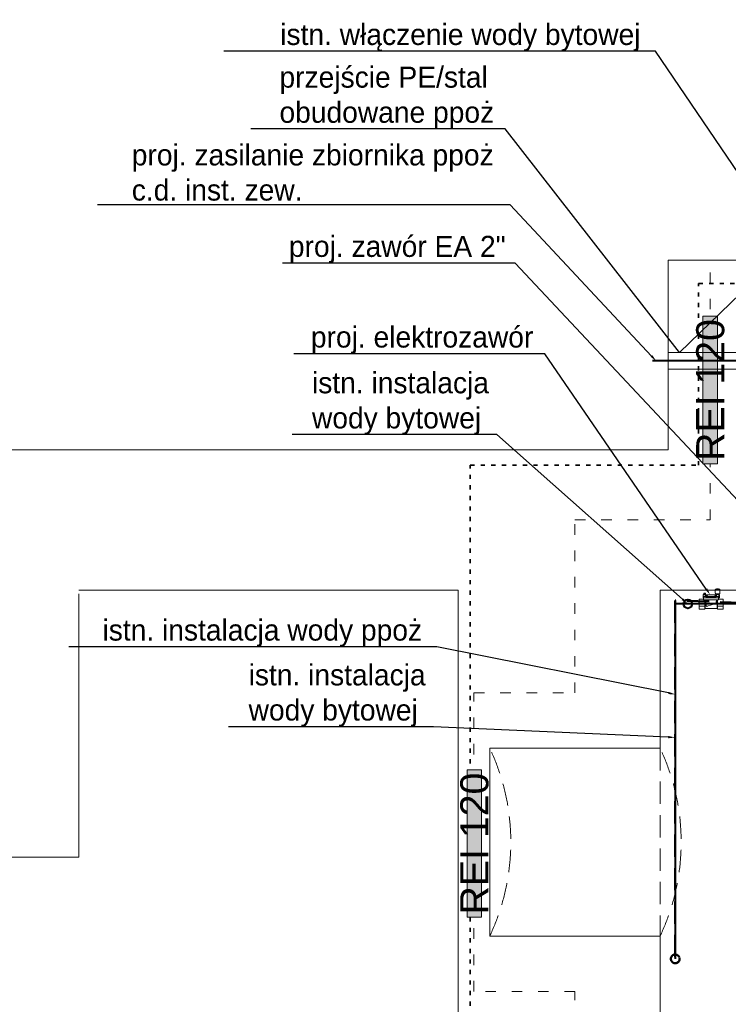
# Model space of a CAD drawing. Header units: millimetres. Extents: x 19422 to 119122, y -6876 to 97602.
# Tile 9 of 35: x 43535 to 47570, y 5244 to 10852. Entities that reach past the tile are written whole.
import ezdxf
from ezdxf import colors
from ezdxf.entities.mleader import LeaderData, LeaderLine
from ezdxf.enums import TextEntityAlignment as Align
from ezdxf.math import Vec2, Vec3

# ---------------------------------------------------------------- set-up
doc = ezdxf.new("R2010")
doc.units = ezdxf.units.MM
doc.linetypes.add('PT_IS_01_RZUT PIWNICY$0$DASHED', pattern=[19.05, 12.7, -6.35])
doc.linetypes.add('PT_IS_01_RZUT PIWNICY$0$ISO03W100', pattern=[30, 12, -18])
for name, color, linetype, lineweight in [('IS_w_armatura', 150, 'Continuous', 5), ('IS_W_TXT', 8, 'Continuous', 5), ('PT_IS_01_RZUT PIWNICY$0$X_WIPEOUT', 252, 'Continuous', 5), ('S_WODA', 160, 'Continuous', 40)]:
    doc.layers.add(name, color=color, linetype=linetype, lineweight=lineweight)
doc.layers.add('PT_IS_01_RZUT PIWNICY$0$!_NIEDRUKOWALNE', color=213, linetype='Continuous', lineweight=13, plot=False)
for name, color, linetype, lineweight, true_color in [('PT_IS_01_RZUT PIWNICY$0$0_ZAKRES_OPRACOWANIA', 7, 'PT_IS_01_RZUT PIWNICY$0$DASHED', 35, 0x01bfff), ('PT_IS_01_RZUT PIWNICY$0$IE_SYMBOLE', 7, 'Continuous', 13, 0xfe0000), ('PT_IS_01_RZUT PIWNICY$0$INW_NIEWIDOCZNE', 7, 'PT_IS_01_RZUT PIWNICY$0$DASHED', 5, 0x838383), ('PT_IS_01_RZUT PIWNICY$0$INW_ŚCIANY KONSTRUKCYJNE', 7, 'Continuous', 20, 0x838383), ('PT_IS_01_RZUT PIWNICY$0$PPOŻ_GRANICA STREFY', 7, 'Continuous', 15, 0xcc0403), ('PT_IS_01_RZUT PIWNICY$0$PPOŻ_KLASA ODPORNOŚCI', 7, 'Continuous', 15, 0xcc0403), ('PT_IS_01_RZUT PIWNICY$0$S_WODA', 7, 'PT_IS_01_RZUT PIWNICY$0$DASHED', 50, 0x577c8c)]:
    doc.layers.add(name, color=color, linetype=linetype, lineweight=lineweight, true_color=true_color)
doc.styles.add('PT_IS_01_RZUT PIWNICY$0$100 ARIAL', font='arial.ttf', dxfattribs={"height": 16})
doc.styles.add('PT_IS_01_RZUT PIWNICY$0$ARIAL', font='arial.ttf')

# ---------------------------------------------------------------- blocks, each defined once
blk = doc.blocks.new('PT_IS_01_RZUT PIWNICY$0$_KLASA_ODPORN')
blk.add_wipeout([(-42, -4.07), (42, -4.07), (42, 4.18), (-42, 4.18)])
at = {"layer": 'PT_IS_01_RZUT PIWNICY$0$X_WIPEOUT', "true_color": 0xffffff}
blk.add_hatch(color=7, dxfattribs=at).paths.add_polyline_path([(42, 4.18), (42, -4.07), (-42, -4.07), (-42, 4.18)])
at = {"layer": 'PT_IS_01_RZUT PIWNICY$0$X_WIPEOUT', "color": 7, "true_color": 0xffffff}
blk.add_lwpolyline([(42, 4.18), (42, -4.07), (-42, -4.07), (-42, 4.18)], close=True, dxfattribs=at)
at = {"style": 'PT_IS_01_RZUT PIWNICY$0$100 ARIAL'}
blk.add_attdef('ODP_POŻ', text='', height=16, dxfattribs=at).set_placement((0, 0), align=Align.MIDDLE_CENTER)
blk = doc.blocks.new('PT_IS_01_RZUT PIWNICY')
at = {"layer": 'PT_IS_01_RZUT PIWNICY$0$!_NIEDRUKOWALNE'}
blk.add_line((785.27, 1046.25), (777.27, 1046.25), dxfattribs=at)
blk.add_lwpolyline([(777.27, 1041.25), (777.27, 1046.25)], dxfattribs=at)
at = {"layer": 'PT_IS_01_RZUT PIWNICY$0$0_ZAKRES_OPRACOWANIA', "linetype": 'PT_IS_01_RZUT PIWNICY$0$ISO03W100', "ltscale": 0.2}
blk.add_lwpolyline([(766.15, 551.59), (766.15, 1207.41), (896.21, 1207.41), (896.21, 1310.89), (1091.6, 1310.89), (1091.6, 1194.47), (1270.91, 1194.47), (1270.91, 551.59), (766.15, 551.59)], dxfattribs=at)
at = {"layer": 'PT_IS_01_RZUT PIWNICY$0$INW_NIEWIDOCZNE'}
blk.add_line((874.27, 1046.25), (874.27, 939.25), dxfattribs=at)
for centre in [(664.01, 992.75), (761.01, 992.75)]:
    blk.add_arc(centre, 125.26, 334.7157, 25.2843, dxfattribs=at)
at = {"layer": 'PT_IS_01_RZUT PIWNICY$0$INW_ŚCIANY KONSTRUKCYJNE'}
for points in [[(0.27, 1216.25), (878.77, 1216.25), (878.77, 1324.25), (1110.77, 1324.25), (1110.77, 1216.25), (1275.08, 1216.25), (1275.08, 1202.34), (1221.27, 1136.25)], [(879.27, 732.25), (874.27, 732.25), (874.27, 939.25), (777.27, 939.25), (777.27, 1046.25), (874.27, 1046.25), (874.27, 1136.25), (926.77, 1136.25), (926.77, 1276.25), (1062.77, 1276.25), (1062.77, 1136.25), (1111.27, 1136.25), (1111.27, 1121.25), (1141.27, 1121.25), (1141.27, 1136.25), (1221.27, 1136.25)], [(543.26, 1134.25), (543.26, 984.25), (493.26, 984.25), (493.26, 834.25), (478.26, 834.25), (478.26, 734.25), (493.26, 734.25), (493.26, 722.25), (511.02, 722.25), (511.02, 707.25), (458.26, 707.25), (458.26, 1134.25)]]:
    blk.add_lwpolyline(points, dxfattribs=at)
at = {"layer": 'PT_IS_01_RZUT PIWNICY$0$PPOŻ_GRANICA STREFY', "linetype": 'PT_IS_01_RZUT PIWNICY$0$ISO03W100', "ltscale": 0.5}
blk.add_lwpolyline([(879.27, 707.75), (825.77, 707.75), (825.77, 907.75), (768.27, 907.75), (768.27, 1077.75), (825.77, 1077.75), (825.77, 1176.25), (902.77, 1176.25), (902.77, 1324.25)], dxfattribs=at)
at = {"layer": 'PT_IS_01_RZUT PIWNICY$0$S_WODA'}
blk.add_lwpolyline([(940.29, 1362.82), (940.29, 1128.4), (882.9, 1130.4), (882.9, 926.28)], dxfattribs=at)
blk.add_circle((882.9, 926.28), 2.5, dxfattribs=at)
at = {"layer": 'PT_IS_01_RZUT PIWNICY$0$IE_SYMBOLE', "style": 'PT_IS_01_RZUT PIWNICY$0$ARIAL', "flags": 12}
for tag, p in [('PIR', (6294.74, 6824.61)), ('O', (6258.04, 6679.36, 0)), ('KE', (6258.57, 6606.37))]:
    blk.add_attdef(tag, text='', height=15.08, dxfattribs=at).set_placement(p, align=Align.CENTER)
at = {"layer": 'PT_IS_01_RZUT PIWNICY$0$PPOŻ_KLASA ODPORNOŚCI'}
ref = blk.add_blockref('PT_IS_01_RZUT PIWNICY$0$_KLASA_ODPORN', (902.8, 1250.25), dxfattribs=dict(at, rotation=89.99999999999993))
ref.add_attrib('ODP_POŻ', 'REI 120', dxfattribs={"layer": 'PT_IS_01_RZUT PIWNICY$0$PPOŻ_GRANICA STREFY', "height": 16, "rotation": 90, "style": 'PT_IS_01_RZUT PIWNICY$0$100 ARIAL'}).set_placement((902.8, 1250.25), align=Align.MIDDLE_CENTER)
ref = blk.add_blockref('PT_IS_01_RZUT PIWNICY$0$_KLASA_ODPORN', (768.52, 991.95), dxfattribs=dict(at, rotation=89.99999999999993))
ref.add_attrib('ODP_POŻ', 'REI 120', dxfattribs={"layer": 'PT_IS_01_RZUT PIWNICY$0$PPOŻ_GRANICA STREFY', "height": 16, "rotation": 90, "style": 'PT_IS_01_RZUT PIWNICY$0$100 ARIAL'}).set_placement((768.52, 991.95), align=Align.MIDDLE_CENTER)
at = {"layer": 'PT_IS_01_RZUT PIWNICY$0$INW_ŚCIANY KONSTRUKCYJNE'}
blk.add_lwpolyline([(543.26, 1136.25), (759.27, 1136.25), (759.27, 683.25), (879.27, 683.25)], dxfattribs=at)
blk = doc.blocks.new('zw$AE7F')
at = {"layer": 'IS_w_armatura'}
for p, q in [((107.2, 130.2), (107.2, 129)), ((136.2, 131.2), (108.2, 131.2)), ((115.1, 133.3), (116.2, 133.5)), ((115.1, 133.3), (115.1, 131.6)), ((115.1, 131.6), (127.3, 131.6)), ((115.8, 131.6), (115.8, 131.2)), ((116.2, 133.5), (126.1, 133.5)), ((118.9, 133.3), (117.7, 133.5)), ((118.9, 133.3), (120, 133.5)), ((118.9, 133.3), (118.9, 131.6)), ((119, 133.5), (119, 133.8)), ((119, 133.8), (123.4, 133.8)), ((123.5, 133.3), (122.3, 133.5)), ((123.4, 133.5), (123.4, 133.8)), ((123.5, 133.3), (124.6, 133.5)), ((123.5, 133.3), (123.5, 131.6)), ((127.3, 133.3), (126.1, 133.5)), ((126.6, 131.6), (126.6, 131.2)), ((127.3, 133.3), (127.3, 131.6)), ((137.2, 102.2), (137.2, 130.2)), ((0, 35), (0, 65)), ((2, 67), (28, 67)), ((28.8, 97.2), (28, 97)), ((28, 94.7), (28, 97)), ((28, 76), (28, 94.7)), ((28, 94.7), (45, 94.7)), ((30, 76), (28, 76)), ((28.8, 97.2), (44.2, 97.2)), ((30, 76), (30, 83)), ((30, 76), (128, 76)), ((30, 76), (30, 62)), ((30, 69), (30, 69)), ((30.4, 104.5), (31.6, 104.8)), ((30.4, 97.2), (30.4, 104.5)), ((31, 84), (50, 84)), ((31.6, 104.8), (41.4, 104.8)), ((32, 97.2), (32.8, 97)), ((33.6, 97.2), (32.8, 97)), ((32.8, 97), (32.8, 94.7)), ((34.2, 104.5), (33.1, 104.8)), ((34.2, 104.8), (34.2, 97.2)), ((34.2, 104.5), (35.4, 104.8)), ((38.8, 104.5), (37.6, 104.8)), ((38.8, 104.8), (38.8, 97.2)), ((38.8, 104.5), (39.9, 104.8)), ((39.4, 97.2), (40.2, 97)), ((39.8, 84), (44.5, 88.7)), ((39.8, 84), (39.8, 84.7)), ((41, 97.2), (40.2, 97)), ((40.2, 97), (40.2, 94.7)), ((42.6, 104.5), (41.4, 104.8)), ((42.6, 97.2), (42.6, 104.5)), ((44.2, 97.2), (45, 97)), ((44.5, 88.7), (54.7, 88.7)), ((44.8, 82.5), (53.9, 83.8)), ((44.8, 82.5), (113.2, 82.5)), ((45, 97), (45, 94.7)), ((45, 94.7), (45, 93.4)), ((49.8, 94.7), (108.2, 94.7)), ((50, 84), (54.7, 88.7)), ((54.3, 84), (103.7, 84)), ((54.7, 84.8), (54.7, 88.7)), ((103.3, 84.8), (103.3, 88.7)), ((108, 84), (103.3, 88.7)), ((103.3, 88.7), (113.5, 88.7)), ((113.2, 82.5), (104.1, 83.8)), ((107.2, 129), (105.2, 128.3)), ((105.2, 128.3), (105.2, 106.9)), ((107.2, 106.6), (105.2, 106.9)), ((107.2, 106.6), (107.2, 102.2)), ((108, 84), (127, 84)), ((121.2, 101.2), (108.2, 101.2)), ((112.5, 101.2), (111.7, 101)), ((111.7, 97.3), (111.7, 101)), ((112.5, 97.2), (111.7, 97.3)), ((130.7, 96.5), (111.7, 96.5)), ((111.7, 96.5), (111.7, 95.3)), ((115.4, 101.2), (112.5, 101.2)), ((115.4, 97.2), (112.5, 97.2)), ((118.2, 84), (113.5, 88.7)), ((114, 97.2), (114, 96.5)), ((115.4, 101.2), (116.2, 101)), ((115.4, 101.2), (117, 101.2)), ((115.4, 97.2), (116.2, 97.3)), ((115.4, 97.2), (117, 97.2)), ((117, 101.2), (116.2, 101)), ((116.2, 101), (116.2, 97.3)), ((117, 97.2), (116.2, 97.3)), ((125.4, 101.2), (117, 101.2)), ((125.4, 97.2), (117, 97.2)), ((118.2, 84), (118.2, 84.7)), ((121.2, 101.2), (136.2, 101.2)), ((125.4, 101.2), (126.2, 101)), ((125.4, 101.2), (127, 101.2)), ((125.4, 97.2), (126.2, 97.3)), ((125.4, 97.2), (127, 97.2)), ((127, 101.2), (126.2, 101)), ((126.2, 101), (126.2, 97.3)), ((127, 97.2), (126.2, 97.3)), ((129.9, 101.2), (127, 101.2)), ((129.9, 97.2), (127, 97.2)), ((128, 76), (128, 83)), ((128, 76), (128, 62)), ((128, 76), (133.3, 76)), ((128.3, 97.2), (128.3, 96.5)), ((129.9, 101.2), (130.7, 101)), ((129.9, 97.2), (130.7, 97.3)), ((130, 67), (156, 67)), ((130.3, 76), (130.3, 94.7)), ((133.3, 94.7), (130.3, 94.7)), ((130.7, 97.3), (130.7, 101)), ((130.7, 94.7), (130.7, 96.5)), ((133.3, 76), (133.3, 94.7)), ((158, 35), (158, 65)), ((0, 2), (0, 35)), ((0, 20.5), (37.1, 20.5)), ((2, 0), (37.1, 0)), ((31, 61), (44.3, 61)), ((37.1, 0), (37.1, 61)), ((37.1, 20.5), (40, 22.1)), ((40, 5), (37.1, 0)), ((40, 5), (40, 61)), ((40, 5), (118, 5)), ((43.4, 61), (45.7, 24.6)), ((46, 63), (45.1, 61.5)), ((46, 63), (112, 63)), ((53.6, 19.3), (109.3, 37.7)), ((112, 63), (112.9, 61.5)), ((114.6, 61), (113.4, 43)), ((113.7, 61), (127, 61)), ((118, 5), (118, 61)), ((120.9, 20.5), (118, 22.1)), ((118, 5), (120.9, 0)), ((120.9, 0), (120.9, 61)), ((158, 20.5), (120.9, 20.5)), ((120.9, 0), (156, 0)), ((158, 2), (158, 35))]:
    blk.add_line(p, q, dxfattribs=at)
at = {"layer": 'IS_w_armatura', "color": 6}
blk.add_line((128, 69), (128, 69), dxfattribs=at)
at = {"layer": 'IS_w_armatura'}
for centre, radius, start, end in [((108.2, 130.2), 1, 90, 180), ((136.2, 130.2), 1, 0, 90), ((2, 65), 2, 90, 180), ((28, 69), 2, 270, 360), ((31, 83), 1, 90, 180), ((49.8, 84.7), 10, 90, 180), ((53.7, 84.8), 1, 278.39238, 360), ((104.3, 84.8), 1, 180, 261.60762), ((108.2, 102.2), 1, 180, 270), ((108.2, 84.7), 10, 0, 90), ((110.7, 95.3), 1, 270, 360), ((127, 83), 1, 0, 90), ((130, 69), 2, 180, 270), ((136.2, 102.2), 1, 270, 360), ((156, 65), 2, 0, 90), ((2, 2), 2, 180, 270), ((31, 62), 1, 180, 270), ((44.3, 62), 1, 270, 330), ((51.7, 25), 6, 183.70816, 288.22558), ((107.5, 43.4), 6, 288.22558, 356.29184), ((113.7, 62), 1, 210, 270), ((127, 62), 1, 270, 360), ((156, 2), 2, 270, 360)]:
    blk.add_arc(centre, radius, start, end, dxfattribs=at)

msp = doc.modelspace()

# ---------------------------------------------------------------- block references
at = {"layer": 'S_WODA', "xscale": 10, "yscale": 10, "zscale": 10}
msp.add_blockref('PT_IS_01_RZUT PIWNICY', (38438.7, -3759.7), dxfattribs=at)

# ---------------------------------------------------------------- next in the draw order: linework, layer by layer
at = {"layer": 'S_WODA'}
msp.add_line((47745.1, 8909.2), (47138.6, 8909.2), dxfattribs=at)
msp.add_lwpolyline([(47841.6, 9868.5), (47841.6, 7524.3), (47267.7, 7524.3), (47267.7, 5503.1)], dxfattribs=at)
at = {"layer": 'S_WODA', "color": 8, "lineweight": 5}
msp.add_lwpolyline([(47226.4, 8862.1), (47226.4, 8956.2), (47706.4, 8956.2), (47706.4, 8862.1)], close=True, dxfattribs=at)
at = {"layer": 'S_WODA'}
for centre in [(47339, 7524.3), (47267.7, 5503.1)]:
    msp.add_circle(centre, 25, dxfattribs=at)

# ---------------------------------------------------------------- next in the draw order: block references
at = {"layer": 'IS_w_armatura', "color": 6, "xscale": 0.866025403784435, "yscale": 0.866025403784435, "zscale": 0.866025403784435}
msp.add_blockref('zw$AE7F', (47403.2, 7494), dxfattribs=at)

# ---------------------------------------------------------------- next in the draw order: leaders
at = {"layer": 'IS_W_TXT', "color": 7, "lineweight": 5}
ml = msp.add_multileader_mtext('Standard', dxfattribs=at)
ml.set_content('istn. włączenie wody bytowej', color=7)
ml.set_leader_properties()
ml.build(insert=Vec2(0, 0))
ml.multileader.update_dxf_attribs({"text_left_attachment_type": 5, "text_right_attachment_type": 5, "arrow_head_size": 40})
ctx = ml.context
ctx.base_point, ctx.char_height, ctx.arrow_head_size, ctx.landing_gap_size, ctx.plane_origin = Vec3(45009.2, 10672.4), 120, 40, 9.22, Vec3(48721, 8868.1)
ctx.left_attachment, ctx.right_attachment = 5, 5
notes = []
notes.append((ctx, [(0, (1, 1, 0), (47156, 10672.4), (-1, 0), 8, [(0, [(47841.6, 9660.3)], 256, [])])]))
ctx.mtext.insert, ctx.mtext.defined_height, ctx.mtext.flow_direction = Vec3(45018.4, 10827.7), 240, 5
ml = msp.add_multileader_mtext('Standard', dxfattribs=at)
ml.set_content('przejście PE/stal \\Pobudowane ppoż', color=7)
ml.set_leader_properties()
ml.build(insert=Vec2(0, 0))
ml.multileader.update_dxf_attribs({"text_left_attachment_type": 5, "text_right_attachment_type": 5, "arrow_head_size": 40})
ctx = ml.context
ctx.base_point, ctx.char_height, ctx.arrow_head_size, ctx.landing_gap_size, ctx.plane_origin = Vec3(45005, 10229.3), 120, 40, 9.22, Vec3(48721, 8690.5)
ctx.left_attachment, ctx.right_attachment = 5, 5
notes.append((ctx, [(0, (1, 1, 0), (46299.3, 10229.3), (-1, 0), 8, [(1, [(47794.2, 9443), (47291.4, 8956.2)], 256, [])])]))
ctx.mtext.insert, ctx.mtext.defined_height, ctx.mtext.flow_direction = Vec3(45014.2, 10584.7), 523.3, 5
ml = msp.add_multileader_mtext('Standard', dxfattribs=at)
ml.set_content('proj. zasilanie zbiornika ppoż\\Pc.d. inst. zew.', color=7)
ml.set_leader_properties()
ml.build(insert=Vec2(0, 0))
ml.multileader.update_dxf_attribs({"text_left_attachment_type": 5, "text_right_attachment_type": 5, "arrow_head_size": 40})
ctx = ml.context
ctx.base_point, ctx.char_height, ctx.arrow_head_size, ctx.landing_gap_size, ctx.plane_origin = Vec3(44164.1, 9797.7), 120, 40, 9.22, Vec3(48039.3, 8114.9)
ctx.left_attachment, ctx.right_attachment = 5, 5
notes.append((ctx, [(0, (1, 1, 0), (46328.4, 9797.7), (-1, 0), 8, [(0, [(47159.9, 8907.1)], 256, [])])]))
ctx.mtext.insert, ctx.mtext.defined_height, ctx.mtext.flow_direction = Vec3(44173.3, 10141.7), 523.3, 5
ml = msp.add_multileader_mtext('Standard', dxfattribs=at)
ml.set_content('proj. zawór EA 2"', color=7)
ml.set_leader_properties()
ml.build(insert=Vec2(0, 0))
ml.multileader.update_dxf_attribs({"text_left_attachment_type": 5, "text_right_attachment_type": 5, "arrow_head_size": 40})
ctx = ml.context
ctx.base_point, ctx.char_height, ctx.arrow_head_size, ctx.landing_gap_size, ctx.plane_origin = Vec3(45058.5, 9464.9), 120, 40, 9.22, Vec3(48708.3, 7241.1)
ctx.left_attachment, ctx.right_attachment = 5, 5
notes.append((ctx, [(0, (1, 1, 0), (46355.4, 9464.9), (-1, 0), 8, [(0, [(47710, 8021)], 256, [])])]))
ctx.mtext.insert, ctx.mtext.defined_height, ctx.mtext.flow_direction = Vec3(45067.8, 9620.8), 523.3, 5
ml = msp.add_multileader_mtext('Standard', dxfattribs=at)
ml.set_content('proj. elektrozawór', color=7)
ml.set_leader_properties()
ml.build(insert=Vec2(0, 0))
ml.multileader.update_dxf_attribs({"text_left_attachment_type": 5, "text_right_attachment_type": 5, "text_top_attachment_type": 0, "text_bottom_attachment_type": 0, "arrow_head_size": 40})
ctx = ml.context
ctx.base_point, ctx.char_height, ctx.arrow_head_size, ctx.landing_gap_size, ctx.plane_origin = Vec3(45183.9, 8948.5), 120, 40, 9.22, Vec3(48403.2, 6785.6)
ctx.left_attachment, ctx.right_attachment, ctx.top_attachment, ctx.bottom_attachment, ctx.attachment_type = 5, 5, 0, 0, 2
notes.append((ctx, [(0, (1, 1, 0), (46524.6, 8948.5), (-1, 0), 8, [(0, [(47467, 7576)], 256, [])])]))
ctx.mtext.insert, ctx.mtext.defined_height, ctx.mtext.flow_direction = Vec3(45193.1, 9104.5), 240, 5
ml = msp.add_multileader_mtext('Standard', dxfattribs=at)
ml.set_content('istn. instalacja \\Pwody bytowej', color=7)
ml.set_leader_properties()
ml.build(insert=Vec2(0, 0))
ml.multileader.update_dxf_attribs({"text_left_attachment_type": 5, "text_right_attachment_type": 5, "arrow_head_size": 40})
ctx = ml.context
ctx.base_point, ctx.char_height, ctx.arrow_head_size, ctx.landing_gap_size, ctx.plane_origin = Vec3(45190, 8488.7), 120, 40, 9.22, Vec3(48067.4, 6732.1)
ctx.left_attachment, ctx.right_attachment = 5, 5
notes.append((ctx, [(0, (1, 1, 0), (46251.1, 8488.7), (-1, 0), 8, [(0, [(47339, 7524.3)], 256, [])])]))
ctx.mtext.insert, ctx.mtext.defined_height, ctx.mtext.flow_direction = Vec3(45199.2, 8844), 240, 5
ml = msp.add_multileader_mtext('Standard', dxfattribs=at)
ml.set_content('istn. instalacja wody ppoż', color=7)
ml.set_leader_properties()
ml.build(insert=Vec2(0, 0))
ml.multileader.update_dxf_attribs({"text_left_attachment_type": 5, "text_right_attachment_type": 5, "arrow_head_size": 40})
ctx = ml.context
ctx.base_point, ctx.char_height, ctx.arrow_head_size, ctx.landing_gap_size, ctx.plane_origin = Vec3(43997.3, 7280.3), 120, 40, 9.22, Vec3(45873.6, 6107.7)
ctx.left_attachment, ctx.right_attachment = 5, 5
notes.append((ctx, [(0, (1, 1, 0), (45909.9, 7280.3), (-1, 0), 8, [(0, [(47267.7, 7009.4)], 256, [])])]))
ctx.mtext.insert, ctx.mtext.defined_height, ctx.mtext.flow_direction = Vec3(44006.5, 7435.6), 240, 5
ml = msp.add_multileader_mtext('Standard', dxfattribs=at)
ml.set_content('istn. instalacja \\Pwody bytowej', color=7)
ml.set_leader_properties()
ml.build(insert=Vec2(0, 0))
ml.multileader.update_dxf_attribs({"text_left_attachment_type": 5, "text_right_attachment_type": 5, "arrow_head_size": 40})
ctx = ml.context
ctx.base_point, ctx.char_height, ctx.arrow_head_size, ctx.landing_gap_size, ctx.plane_origin = Vec3(44829.2, 6825), 120, 40, 9.22, Vec3(45473.8, 4849.8)
ctx.left_attachment, ctx.right_attachment = 5, 5
notes.append((ctx, [(0, (1, 1, 0), (45890.3, 6825), (-1, 0), 8, [(0, [(47267.7, 6764)], 256, [])])]))
ctx.mtext.insert, ctx.mtext.defined_height, ctx.mtext.flow_direction = Vec3(44838.5, 7180.3), 240, 5
for ctx, leaders in notes:
    for number, flags, end, landing, length, lines in leaders:
        leader = LeaderData()
        leader.index, (leader.has_last_leader_line, leader.has_dogleg_vector, leader.attachment_direction) = number, flags
        leader.last_leader_point, leader.dogleg_vector, leader.dogleg_length = Vec3(end), Vec3(landing), length
        for number, points, colour, breaks in lines:
            line = LeaderLine()
            line.index, line.vertices, line.color, line.breaks = number, Vec3.list(points), colors.encode_raw_color(colour), breaks
            leader.lines.append(line)
        ctx.leaders.append(leader)

doc.saveas('drawing.dxf')
